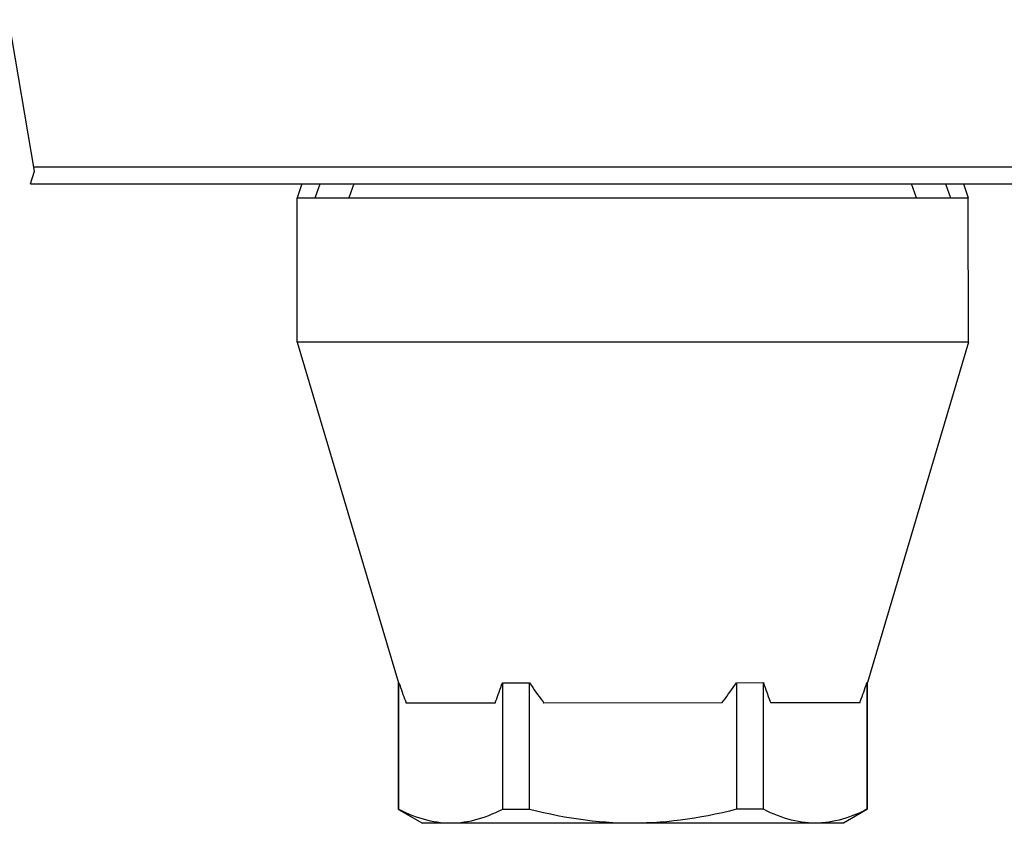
# Model space of a CAD drawing. Header units: centimetres. Extents: x 4745 to 39369, y 17389 to 19524.
# Tile 137 of 188: x 36991 to 37004, y 18511 to 18521. Entities that reach past the tile are written whole.
import ezdxf

# ---------------------------------------------------------------- set-up
doc = ezdxf.new("R2010")
doc.units = ezdxf.units.CM
doc.layers.add('$_urządzenia', color=250, linetype='Continuous')

# ---------------------------------------------------------------- blocks, each defined once
blk = doc.blocks.new('A$C92957c0b')
at = {"layer": '$_urządzenia'}
for p, q in [((-150.805, -1125.958), (-152.922, -1113.36)), ((-150.865, -1125.6), (0, -1125.6)), ((-151.128, -1127), (-150.805, -1125.958)), ((-151.128, -1127), (0, -1127)), ((-128.555, -1127), (-128.952, -1128.183)), ((-127.46, -1128.183), (-127.041, -1127)), ((-124.233, -1127), (-124.657, -1128.182)), ((-77.446, -1128.165), (-77.866, -1127)), ((-75.057, -1127), (-74.643, -1128.164)), ((-73.543, -1127), (-73.152, -1128.163)), ((-128.952, -1128.183), (-73.152, -1128.163)), ((-128.948, -1140.183), (-128.952, -1128.183)), ((-73.148, -1140.163), (-73.152, -1128.163)), ((-73.148, -1140.163), (-128.948, -1140.183)), ((-128.948, -1140.183), (-120.538, -1168.495)), ((-73.148, -1140.163), (-81.538, -1168.481)), ((-120.534, -1179.025), (-120.538, -1168.495)), ((-120.538, -1168.495), (-120.494, -1168.495)), ((-120.49, -1179.025), (-120.494, -1168.495)), ((-111.892, -1168.492), (-109.64, -1168.491)), ((-111.892, -1168.492), (-111.888, -1179.022)), ((-109.636, -1179.022), (-109.64, -1168.491)), ((-92.435, -1168.485), (-90.183, -1168.484)), ((-92.435, -1168.485), (-92.431, -1179.015)), ((-90.18, -1179.015), (-90.183, -1168.484)), ((-81.581, -1168.481), (-81.577, -1179.012)), ((-81.581, -1168.481), (-81.538, -1168.481)), ((-81.534, -1179.012), (-81.538, -1168.481)), ((-112.493, -1170.177), (-119.892, -1170.18)), ((-93.638, -1170.171), (-108.436, -1170.176)), ((-82.182, -1170.167), (-89.581, -1170.169)), ((-120.534, -1179.025), (-118.533, -1180.179)), ((-120.49, -1179.025), (-120.534, -1179.025)), ((-109.636, -1179.022), (-111.888, -1179.022)), ((-90.18, -1179.015), (-92.431, -1179.015)), ((-81.534, -1179.012), (-83.533, -1180.167)), ((-81.534, -1179.012), (-81.577, -1179.012)), ((-83.533, -1180.167), (-118.533, -1180.179))]:
    blk.add_line(p, q, dxfattribs=at)
for points in [[(-120.494, -1168.495), (-120.426, -1168.695), (-120.359, -1168.892), (-120.291, -1169.086), (-120.224, -1169.277), (-120.157, -1169.464), (-120.09, -1169.648), (-120.024, -1169.828), (-119.958, -1170.006), (-119.892, -1170.18)], [(-112.493, -1170.177), (-112.427, -1170.003), (-112.361, -1169.826), (-112.295, -1169.645), (-112.228, -1169.461), (-112.161, -1169.274), (-112.094, -1169.083), (-112.027, -1168.889), (-111.96, -1168.692), (-111.892, -1168.492)], [(-109.64, -1168.491), (-109.504, -1168.691), (-109.369, -1168.888), (-109.234, -1169.082), (-109.1, -1169.273), (-108.966, -1169.46), (-108.833, -1169.644), (-108.7, -1169.824), (-108.568, -1170.002), (-108.436, -1170.176)], [(-93.638, -1170.171), (-93.506, -1169.996), (-93.374, -1169.819), (-93.241, -1169.638), (-93.108, -1169.454), (-92.975, -1169.267), (-92.841, -1169.076), (-92.706, -1168.882), (-92.571, -1168.685), (-92.435, -1168.485)], [(-90.183, -1168.484), (-90.115, -1168.684), (-90.048, -1168.882), (-89.98, -1169.075), (-89.913, -1169.266), (-89.846, -1169.453), (-89.78, -1169.637), (-89.713, -1169.818), (-89.647, -1169.995), (-89.581, -1170.169)], [(-82.182, -1170.167), (-82.116, -1169.992), (-82.05, -1169.815), (-81.984, -1169.634), (-81.917, -1169.45), (-81.85, -1169.263), (-81.783, -1169.072), (-81.716, -1168.879), (-81.649, -1168.681), (-81.581, -1168.481)], [(-116.189, -1180.179), (-116.467, -1180.174), (-116.746, -1180.158), (-117.027, -1180.133), (-117.31, -1180.096), (-117.594, -1180.05), (-117.88, -1179.992), (-118.167, -1179.924), (-118.455, -1179.846), (-118.744, -1179.758), (-119.033, -1179.659), (-119.324, -1179.551), (-119.615, -1179.433), (-119.907, -1179.306), (-120.198, -1179.17), (-120.49, -1179.025)], [(-111.888, -1179.022), (-112.181, -1179.168), (-112.473, -1179.304), (-112.765, -1179.431), (-113.056, -1179.549), (-113.346, -1179.657), (-113.634, -1179.756), (-113.922, -1179.844), (-114.209, -1179.922), (-114.495, -1179.99), (-114.78, -1180.048), (-115.064, -1180.095), (-115.347, -1180.132), (-115.628, -1180.158), (-115.909, -1180.173), (-116.189, -1180.179)], [(-101.033, -1180.173), (-101.589, -1180.168), (-102.148, -1180.153), (-102.711, -1180.128), (-103.276, -1180.091), (-103.844, -1180.045), (-104.415, -1179.987), (-104.989, -1179.92), (-105.565, -1179.842), (-106.143, -1179.753), (-106.722, -1179.655), (-107.304, -1179.546), (-107.886, -1179.429), (-108.469, -1179.302), (-109.052, -1179.166), (-109.636, -1179.022)], [(-92.431, -1179.015), (-93.018, -1179.161), (-93.602, -1179.298), (-94.185, -1179.425), (-94.767, -1179.543), (-95.347, -1179.651), (-95.924, -1179.75), (-96.5, -1179.838), (-97.073, -1179.916), (-97.645, -1179.984), (-98.215, -1180.042), (-98.783, -1180.089), (-99.349, -1180.126), (-99.913, -1180.152), (-100.474, -1180.168), (-101.033, -1180.173)], [(-85.878, -1180.168), (-86.156, -1180.163), (-86.435, -1180.148), (-86.717, -1180.122), (-86.999, -1180.086), (-87.283, -1180.039), (-87.569, -1179.982), (-87.856, -1179.914), (-88.144, -1179.835), (-88.433, -1179.747), (-88.723, -1179.648), (-89.013, -1179.54), (-89.305, -1179.422), (-89.596, -1179.295), (-89.888, -1179.16), (-90.18, -1179.015)], [(-81.577, -1179.012), (-81.87, -1179.157), (-82.163, -1179.294), (-82.454, -1179.421), (-82.745, -1179.538), (-83.035, -1179.647), (-83.324, -1179.745), (-83.611, -1179.833), (-83.898, -1179.912), (-84.184, -1179.98), (-84.469, -1180.037), (-84.753, -1180.084), (-85.036, -1180.121), (-85.318, -1180.147), (-85.598, -1180.163), (-85.878, -1180.168)]]:
    blk.add_lwpolyline(points, dxfattribs=at)

msp = doc.modelspace()

# ---------------------------------------------------------------- block references
at = {"layer": '$_urządzenia', "xscale": 0.15, "yscale": 0.15, "zscale": 0.15}
msp.add_blockref('A$C92957c0b', (37014.279, 18687.776), dxfattribs=at)

doc.saveas('drawing.dxf')
